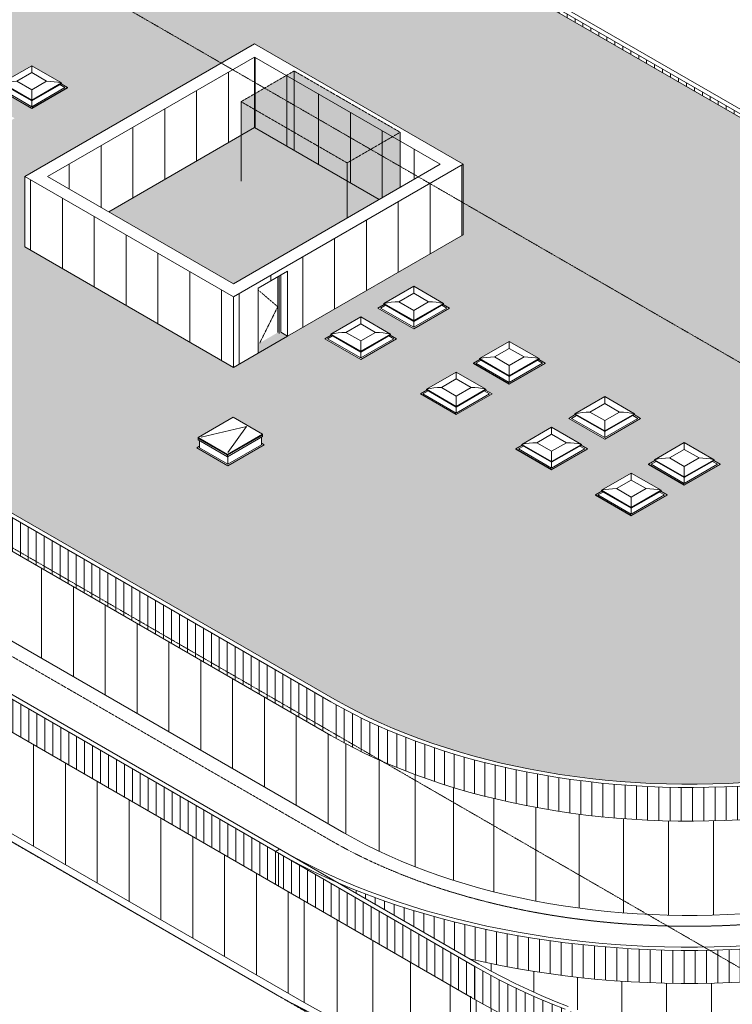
# Model space of a CAD drawing. Header units: millimetres. Extents: x 2807 to 348062, y -35711 to 43067.
# Tile 188 of 191: x 299146 to 318142, y -20351 to 5896. Entities that reach past the tile are written whole.
import ezdxf

# ---------------------------------------------------------------- set-up
doc = ezdxf.new("R2010")
doc.units = ezdxf.units.MM
for name, pattern in [('Dash', [6.35, 3.175, -3.175]), ('THO_hhidden', [2.5, 1.5, -1]), ('THO_hidden', [6, 3, -3])]:
    doc.linetypes.add(name, pattern=pattern)
for name, color, linetype, lineweight, true_color in [('A-AREA', 1, 'Continuous', 13, 0xff0000), ('A-DETL', 7, 'Continuous', 13, 0x00a600), ('G-ANNO-SYMB', 7, 'THO_hidden', 13, 0xff8040)]:
    doc.layers.add(name, color=color, linetype=linetype, lineweight=lineweight, true_color=true_color)
for name, color, linetype, lineweight in [('A-DOOR', 7, 'Continuous', 13), ('A-GENM', 7, 'Continuous', 13), ('A-GLAZ', 7, 'Continuous', 13), ('A-ROOF', 7, 'Continuous', 13), ('A-ROOF-PATT', 7, 'Continuous', 13), ('A-WALL-PATT', 7, 'Continuous', 25), ('I-WALL', 7, 'Continuous', 18), ('S-COLS', 7, 'Continuous', 13)]:
    doc.layers.add(name, color=color, linetype=linetype, lineweight=lineweight)
pattern_1 = [(90, (299436.2, -577.5), (-848.53, 489.9), [])]
pattern_2 = [(90, (304994.1, -3610.8), (-848.53, -489.9), [])]
pattern_3 = [(90, (305967.9, -16824.66), (-212.132, 122.474), [])]

# ---------------------------------------------------------------- blocks, each defined once
blk = doc.blocks.new('FP_709-02 isometrie dak _plotview_')
at = {"layer": 'A-WALL-PATT', "color": 8, "lineweight": 13, "true_color": 0x808080}
for p, q in [((68100, -20313), (68100, -17572)), ((47565, -20303), (47565, -17599)), ((48448, -20772), (48448, -18108)), ((67216, -20781), (67216, -17987)), ((66268, -21206), (66268, -18367)), ((49395, -21198), (49395, -18655)), ((65263, -21584), (65263, -18711)), ((64207, -21873), (64207, -19011)), ((50399, -21577), (50399, -19235)), ((52553, -19468), (52553, -19264)), ((63107, -21893), (63107, -19267)), ((53687, -20027), (53687, -19473)), ((54850, -20499), (54850, -19630)), ((60809, -21791), (60809, -19632)), ((61972, -21868), (61972, -19475)), ((51454, -21907), (51454, -19844)), ((56034, -20892), (56034, -19736)), ((57229, -21214), (57229, -19790)), ((58429, -21468), (58429, -19790)), ((59625, -21659), (59625, -19737)), ((52553, -22185), (52553, -20467)), ((53687, -22410), (53687, -21018)), ((54850, -22581), (54850, -21484)), ((56034, -22695), (56034, -21872)), ((57229, -22753), (57229, -22190)), ((58429, -22754), (58429, -22440)), ((59625, -22697), (59625, -22629))]:
    blk.add_line(p, q, dxfattribs=at)
blk = doc.blocks.new('FP_712-02 isometrie dak _plotview_')
at = {"layer": 'A-WALL-PATT', "color": 8, "lineweight": 13, "true_color": 0x808080}
for p, q in [((67056, -15780), (67056, -13377)), ((48674, -15807), (48674, -13403)), ((49564, -16271), (49564, -13837)), ((66170, -16246), (66170, -13814)), ((50525, -16686), (50525, -14230)), ((65213, -16664), (65213, -14208)), ((51548, -17048), (51548, -14573)), ((64193, -17029), (64193, -14555)), ((52624, -17354), (52624, -14865)), ((63120, -17339), (63120, -14851)), ((53745, -17602), (53745, -15103)), ((62001, -17590), (62001, -15092)), ((54900, -17789), (54900, -15282)), ((56080, -17914), (56080, -15403)), ((57275, -17976), (57275, -15462)), ((58475, -17974), (58475, -15461)), ((59669, -17909), (59669, -15398)), ((60848, -17780), (60848, -15274))]:
    blk.add_line(p, q, dxfattribs=at)
blk = doc.blocks.new('FP_715-02 isometrie dak _plotview_')
at = {"layer": 'A-WALL-PATT', "color": 252, "lineweight": 13, "true_color": 0x9c978e}
for p, q in [((73438, -10818), (73438, -9937)), ((73434, -10992), (73434, -10110)), ((73409, -11338), (73409, -10456)), ((73424, -11165), (73424, -10283)), ((73388, -11511), (73388, -10629)), ((73329, -11855), (73329, -10973)), ((73361, -11683), (73361, -10801)), ((73290, -12027), (73290, -11145)), ((73196, -12369), (73196, -11487)), ((73246, -12198), (73246, -11317)), ((73141, -12539), (73141, -11658)), ((73013, -12878), (73013, -11996)), ((73080, -12709), (73080, -11827)), ((72863, -13213), (72863, -12332)), ((72941, -13046), (72941, -12164)), ((72780, -13380), (72780, -12498)), ((72596, -13710), (72596, -12828)), ((72691, -13545), (72691, -12663)), ((72496, -13873), (72496, -12991)), ((72280, -14196), (72280, -13314)), ((72391, -14035), (72391, -13153)), ((72043, -14514), (72043, -13632)), ((72164, -14356), (72164, -13474)), ((71916, -14671), (71916, -13790)), ((71647, -14981), (71647, -14099)), ((71784, -14827), (71784, -13945)), ((71358, -15285), (71358, -14403)), ((71505, -15134), (71505, -14252)), ((71206, -15434), (71206, -14552)), ((70886, -15727), (70886, -14845)), ((71048, -15581), (71048, -14700)), ((70548, -16013), (70548, -15132)), ((70720, -15871), (70720, -14989)), ((70191, -16292), (70191, -15410)), ((70372, -16154), (70372, -15272)), ((69815, -16562), (69815, -15680)), ((70005, -16428), (70005, -15546)), ((69422, -16824), (69422, -15942)), ((69621, -16694), (69621, -15812)), ((69012, -17076), (69012, -16195)), ((69219, -16951), (69219, -16069)), ((46880, -17205), (46880, -16323)), ((68585, -17320), (68585, -16438)), ((68800, -17199), (68800, -16317)), ((67915, -17667), (67915, -16785)), ((68142, -17554), (68142, -16672)), ((68365, -17438), (68365, -16556)), ((67449, -17885), (67449, -17004)), ((67684, -17777), (67684, -16896)), ((48470, -17117), (48470, -17114)), ((48712, -17256), (48712, -17216)), ((48957, -17398), (48957, -17316)), ((66725, -18194), (66725, -17312)), ((66970, -18094), (66970, -17212)), ((67211, -17991), (67211, -17109)), ((49205, -17541), (49205, -17413)), ((49457, -17686), (49457, -17508)), ((66225, -18386), (66225, -17504)), ((66477, -18291), (66477, -17409)), ((49712, -17833), (49712, -17600)), ((49969, -17982), (49969, -17688)), ((50230, -18133), (50230, -17774)), ((65453, -18652), (65453, -17770)), ((65713, -18566), (65713, -17684)), ((65971, -18477), (65971, -17596)), ((50493, -18285), (50493, -17857)), ((50759, -18438), (50759, -17937)), ((51028, -18593), (51028, -18014)), ((51299, -18750), (51299, -18088)), ((64384, -18967), (64384, -18085)), ((64655, -18893), (64655, -18011)), ((64924, -18816), (64924, -17934)), ((65190, -18735), (65190, -17854)), ((51573, -18908), (51573, -18159)), ((51849, -19067), (51849, -18227)), ((52127, -19174), (52127, -18292)), ((52407, -19236), (52407, -18354)), ((63276, -19233), (63276, -18352)), ((63556, -19171), (63556, -18290)), ((63835, -19106), (63835, -18224)), ((64110, -19038), (64110, -18156)), ((52690, -19295), (52690, -18413)), ((52974, -19350), (52974, -18468)), ((53260, -19403), (53260, -18521)), ((53547, -19452), (53547, -18570)), ((53837, -19498), (53837, -18616)), ((61847, -19496), (61847, -18614)), ((62136, -19450), (62136, -18568)), ((62424, -19400), (62424, -18519)), ((62710, -19348), (62710, -18466)), ((62994, -19292), (62994, -18410)), ((54127, -19541), (54127, -18659)), ((54420, -19580), (54420, -18698)), ((54713, -19617), (54713, -18735)), ((55007, -19650), (55007, -18768)), ((55303, -19679), (55303, -18797)), ((55600, -19706), (55600, -18824)), ((55897, -19729), (55897, -18847)), ((56195, -19749), (56195, -18867)), ((56494, -19765), (56494, -18884)), ((56793, -19779), (56793, -18897)), ((58892, -19778), (58892, -18896)), ((59191, -19765), (59191, -18883)), ((59489, -19748), (59489, -18866)), ((59787, -19728), (59787, -18846)), ((60085, -19705), (60085, -18823)), ((60381, -19678), (60381, -18796)), ((60677, -19648), (60677, -18766)), ((60971, -19615), (60971, -18733)), ((61264, -19579), (61264, -18697)), ((61557, -19539), (61557, -18657)), ((57092, -19789), (57092, -18907)), ((57392, -19795), (57392, -18913)), ((57692, -19798), (57692, -18917)), ((57992, -19798), (57992, -18916)), ((58292, -19795), (58292, -18913)), ((58592, -19788), (58592, -18906))]:
    blk.add_line(p, q, dxfattribs=at)
at = {"layer": 'I-WALL'}
blk.add_line((73436, -10791), (73436, -9909), dxfattribs=at)
blk = doc.blocks.new('FP_719-02 isometrie dak _plotview_')
at = {"layer": 'A-WALL-PATT', "color": 252, "lineweight": 13, "true_color": 0x9c978e}
for p, q in [((71365, -7932), (71365, -7034)), ((71372, -7759), (71372, -6861)), ((71351, -8105), (71351, -7207)), ((71304, -8450), (71304, -7552)), ((71331, -8278), (71331, -7380)), ((71270, -8623), (71270, -7724)), ((71183, -8965), (71183, -8067)), ((71230, -8794), (71230, -7896)), ((71129, -9136), (71129, -8238)), ((71003, -9474), (71003, -8576)), ((71069, -9305), (71069, -8407)), ((70850, -9810), (70850, -8911)), ((70930, -9642), (70930, -8744)), ((70765, -9976), (70765, -9077)), ((70574, -10304), (70574, -9406)), ((70673, -10140), (70673, -9242)), ((70469, -10466), (70469, -9568)), ((70241, -10787), (70241, -9889)), ((70358, -10627), (70358, -9729)), ((69989, -11101), (69989, -10203)), ((70118, -10945), (70118, -10047)), ((69854, -11256), (69854, -10358)), ((69566, -11560), (69566, -10662)), ((69713, -11409), (69713, -10510)), ((69255, -11856), (69255, -10958)), ((69413, -11709), (69413, -10811)), ((68921, -12144), (68921, -11246)), ((69091, -12001), (69091, -11103)), ((68566, -12423), (68566, -11525)), ((68746, -12285), (68746, -11387)), ((68189, -12693), (68189, -11795)), ((68380, -12559), (68380, -11661)), ((67793, -12953), (67793, -12055)), ((67994, -12824), (67994, -11926)), ((67376, -13202), (67376, -12304)), ((67587, -13079), (67587, -12181)), ((48419, -13266), (48419, -12368)), ((48637, -13386), (48637, -12488)), ((66941, -13441), (66941, -12543)), ((67161, -13323), (67161, -12425)), ((48859, -13502), (48859, -12604)), ((49085, -13616), (49085, -12718)), ((49316, -13726), (49316, -12828)), ((66488, -13668), (66488, -12770)), ((66717, -13556), (66717, -12658)), ((49551, -13834), (49551, -12936)), ((49791, -13939), (49791, -13040)), ((65777, -13987), (65777, -13089)), ((66019, -13884), (66019, -12985)), ((66256, -13777), (66256, -12879)), ((50034, -14040), (50034, -13142)), ((50281, -14138), (50281, -13240)), ((50531, -14234), (50531, -13335)), ((65031, -14277), (65031, -13379)), ((65284, -14184), (65284, -13286)), ((65532, -14087), (65532, -13189)), ((50786, -14326), (50786, -13427)), ((51043, -14414), (51043, -13516)), ((51304, -14500), (51304, -13601)), ((64253, -14539), (64253, -13640)), ((64516, -14455), (64516, -13557)), ((64775, -14368), (64775, -13470)), ((51569, -14582), (51569, -13683)), ((51836, -14660), (51836, -13762)), ((52107, -14735), (52107, -13837)), ((52380, -14807), (52380, -13909)), ((63447, -14770), (63447, -13871)), ((63719, -14696), (63719, -13798)), ((63988, -14619), (63988, -13721)), ((52656, -14875), (52656, -13977)), ((52934, -14940), (52934, -14042)), ((53215, -15001), (53215, -14103)), ((53498, -15058), (53498, -14160)), ((62334, -15028), (62334, -14130)), ((62616, -14969), (62616, -14071)), ((62896, -14906), (62896, -14008)), ((63173, -14840), (63173, -13941)), ((53783, -15112), (53783, -14214)), ((54070, -15162), (54070, -14264)), ((54359, -15208), (54359, -14310)), ((54650, -15251), (54650, -14353)), ((54942, -15290), (54942, -14392)), ((55236, -15325), (55236, -14427)), ((60601, -15307), (60601, -14409)), ((60894, -15270), (60894, -14372)), ((61186, -15229), (61186, -14331)), ((61476, -15184), (61476, -14286)), ((61764, -15136), (61764, -14238)), ((62050, -15084), (62050, -14186)), ((55531, -15357), (55531, -14459)), ((55828, -15385), (55828, -14486)), ((56125, -15408), (56125, -14510)), ((56423, -15428), (56423, -14530)), ((56721, -15445), (56721, -14547)), ((57021, -15457), (57021, -14559)), ((57320, -15466), (57320, -14568)), ((57620, -15470), (57620, -14572)), ((57920, -15471), (57920, -14573)), ((58220, -15468), (58220, -14570)), ((58520, -15462), (58520, -14563)), ((58820, -15451), (58820, -14553)), ((59119, -15437), (59119, -14538)), ((59417, -15418), (59417, -14520)), ((59715, -15396), (59715, -14498)), ((60011, -15370), (60011, -14472)), ((60307, -15341), (60307, -14443))]:
    blk.add_line(p, q, dxfattribs=at)
at = {"layer": 'I-WALL'}
blk.add_line((71371, -7659), (71371, -6760), dxfattribs=at)
blk = doc.blocks.new('NLRS_37_WIN_RB_lichtkoepel rechthoekig 1200x1200mm uf02ujgf_gen_bcb - lichtkoepel rechthoekig 1200x1200mm-2423057-02 isometrie dak _plotview_')
at = {"layer": 'A-GLAZ'}
for p, q in [((50487, -1211), (49694, -1669)), ((51281, -1669), (50487, -1211)), ((50487, -1395), (50091, -1624)), ((50487, -1395), (50091, -1624)), ((50883, -1624), (50487, -1395)), ((50883, -1624), (50487, -1395)), ((49533, -1792), (49703, -1694)), ((49533, -1796), (49533, -1792)), ((50487, -2343), (49533, -1792)), ((50487, -2347), (49533, -1796)), ((49601, -1792), (49737, -1714)), ((50487, -2304), (49601, -1792)), ((49694, -1689), (49694, -1669)), ((49694, -1669), (50487, -2127)), ((50487, -2147), (49694, -1689)), ((50091, -1624), (50487, -1852)), ((50091, -1624), (50487, -1852)), ((50487, -1852), (50883, -1624)), ((50487, -1852), (50883, -1624)), ((50487, -2127), (51281, -1669)), ((50487, -2147), (51281, -1689)), ((50487, -2304), (51373, -1792)), ((51442, -1792), (50487, -2343)), ((50487, -2347), (51442, -1796)), ((51237, -1714), (51373, -1792)), ((51272, -1694), (51442, -1792)), ((51281, -1689), (51281, -1669)), ((51442, -1792), (51442, -1796)), ((50487, -2127), (50487, -2147)), ((50487, -2147), (50487, -2304)), ((50487, -2343), (50487, -2347))]:
    blk.add_line(p, q, dxfattribs=at)
for points in [[(50487, -1211, 0), (50487, -1247, 0), (50487, -1290, 0), (50487, -1339, 0), (50487, -1395, 0)], [(49694, -1669, 0), (49790, -1650, 0), (49889, -1635, 0), (49989, -1627, 0), (50091, -1624, 0)], [(51281, -1669, 0), (51184, -1650, 0), (51086, -1635, 0), (50985, -1627, 0), (50883, -1624, 0)], [(50487, -1852, 0), (50487, -1914, 0), (50487, -1981, 0), (50487, -2052, 0), (50487, -2127, 0)]]:
    blk.add_polyline3d(points, dxfattribs=at)
blk = doc.blocks.new('NLRS_37_WIN_RB_lichtkoepel rechthoekig 1200x1200mm uf02ujgf_gen_bcb - lichtkoepel rechthoekig 1200x1200mm-2423058-02 isometrie dak _plotview_')
at = {"layer": 'A-GLAZ'}
for p, q in [((40305, 4668), (39511, 4210)), ((40305, 4484), (39909, 4255)), ((40305, 4484), (39909, 4255)), ((41098, 4210), (40305, 4668)), ((40701, 4255), (40305, 4484)), ((40701, 4255), (40305, 4484)), ((39511, 4210), (40305, 3751)), ((39511, 4190), (39511, 4210)), ((39909, 4255), (40305, 4027)), ((39909, 4255), (40305, 4027)), ((40305, 4027), (40701, 4255)), ((40305, 4027), (40701, 4255)), ((40305, 3751), (41098, 4210)), ((41098, 4210), (41098, 4190)), ((39350, 4087), (39520, 4185)), ((39350, 4083), (39350, 4087)), ((40305, 3536), (39350, 4087)), ((40305, 3531), (39350, 4083)), ((39419, 4087), (39555, 4165)), ((40305, 3575), (39419, 4087)), ((40305, 3732), (39511, 4190)), ((40305, 3732), (41098, 4190)), ((40305, 3575), (41191, 4087)), ((41259, 4087), (40305, 3536)), ((40305, 3531), (41259, 4083)), ((41191, 4087), (41055, 4165)), ((41089, 4185), (41259, 4087)), ((41259, 4083), (41259, 4087)), ((40305, 3751), (40305, 3732)), ((40305, 3732), (40305, 3575)), ((40305, 3536), (40305, 3531))]:
    blk.add_line(p, q, dxfattribs=at)
for points in [[(40305, 4484, 0), (40305, 4539, 0), (40305, 4589, 0), (40305, 4632, 0), (40305, 4668, 0)], [(39511, 4210, 0), (39608, 4229, 0), (39706, 4243, 0), (39807, 4252, 0), (39909, 4255, 0)], [(40701, 4255, 0), (40803, 4252, 0), (40903, 4243, 0), (41002, 4229, 0), (41098, 4210, 0)], [(40305, 4027, 0), (40305, 3965, 0), (40305, 3898, 0), (40305, 3827, 0), (40305, 3751, 0)]]:
    blk.add_polyline3d(points, dxfattribs=at)
blk = doc.blocks.new('NLRS_28_SCO_UN_houten kolom rond_gen_bcb - rond 150-V730-02 isometrie dak _plotview_')
at = {"layer": 'S-COLS'}
for p, q in [((51998, -20138), (51998, -23151)), ((52148, -23151), (52148, -20244)), ((52148, -23148), (52144, -23165))]:
    blk.add_line(p, q, dxfattribs=at)
for points in [[(52048, -20178, 0), (52023, -20170, 0), (52005, -20156, 0), (52003, -20153, 0)], [(52144, -23165, 0), (52129, -23180, 0), (52105, -23190, 0), (52077, -23194, 0), (52048, -23191, 0), (52023, -23183, 0), (52005, -23169, 0), (51998, -23153, 0), (51998, -23151, 0)]]:
    blk.add_polyline3d(points, dxfattribs=at)
blk = doc.blocks.new('FP_733-02 isometrie dak _plotview_')
at = {"layer": 'A-WALL-PATT', "color": 252, "lineweight": 13, "true_color": 0x9c978e}
for p, q in [((78746, -13946), (78746, -13064)), ((78740, -14119), (78740, -13238)), ((78711, -14465), (78711, -13584)), ((78728, -14293), (78728, -13411)), ((78688, -14638), (78688, -13756)), ((78624, -14983), (78624, -14101)), ((78659, -14811), (78659, -13929)), ((78584, -15154), (78584, -14273)), ((78486, -15496), (78486, -14614)), ((78538, -15325), (78538, -14444)), ((78365, -15835), (78365, -14954)), ((78428, -15666), (78428, -14784)), ((78297, -16004), (78297, -15122)), ((78142, -16339), (78142, -15457)), ((78222, -16172), (78222, -15290)), ((78057, -16505), (78057, -15623)), ((77869, -16834), (77869, -15952)), ((77966, -16670), (77966, -15788)), ((77767, -16997), (77767, -16115)), ((77547, -17319), (77547, -16437)), ((77660, -17159), (77660, -16277)), ((77306, -17636), (77306, -16755)), ((77429, -17479), (77429, -16597)), ((77177, -17793), (77177, -16911)), ((76905, -18102), (76905, -17220)), ((77044, -17948), (77044, -17066)), ((76612, -18404), (76612, -17522)), ((76761, -18254), (76761, -17372)), ((76299, -18700), (76299, -17818)), ((76458, -18553), (76458, -17671)), ((75967, -18988), (75967, -18106)), ((76135, -18845), (76135, -17963)), ((75793, -19129), (75793, -18248)), ((75433, -19406), (75433, -18525)), ((75615, -19269), (75615, -18387)), ((75054, -19675), (75054, -18793)), ((75246, -19542), (75246, -18660)), ((74658, -19935), (74658, -19053)), ((74858, -19806), (74858, -18924)), ((52112, -20225), (52112, -19344)), ((74244, -20186), (74244, -19304)), ((74453, -20062), (74453, -19180)), ((52326, -20347), (52326, -19465)), ((52544, -20466), (52544, -19584)), ((73594, -20545), (73594, -19663)), ((73814, -20428), (73814, -19546)), ((74031, -20308), (74031, -19427)), ((52766, -20582), (52766, -19700)), ((52992, -20696), (52992, -19814)), ((53222, -20808), (53222, -19926)), ((73140, -20772), (73140, -19890)), ((73369, -20660), (73369, -19778)), ((53455, -20916), (53455, -20035)), ((53692, -21023), (53692, -20141)), ((72672, -20989), (72672, -20107)), ((72908, -20882), (72908, -20000)), ((53933, -21126), (53933, -20244)), ((54177, -21227), (54177, -20345)), ((54424, -21325), (54424, -20444)), ((71944, -21294), (71944, -20413)), ((72190, -21195), (72190, -20314)), ((72433, -21094), (72433, -20212)), ((54674, -21421), (54674, -20539)), ((54928, -21513), (54928, -20632)), ((55184, -21603), (55184, -20721)), ((71186, -21575), (71186, -20693)), ((71442, -21484), (71442, -20602)), ((71695, -21391), (71695, -20509)), ((55444, -21690), (55444, -20808)), ((55706, -21774), (55706, -20892)), ((55971, -21855), (55971, -20974)), ((70402, -21830), (70402, -20948)), ((70666, -21748), (70666, -20866)), ((70928, -21663), (70928, -20781)), ((56239, -21934), (56239, -21052)), ((56509, -22009), (56509, -21127)), ((56782, -22081), (56782, -21199)), ((69319, -22128), (69319, -21246)), ((69594, -22058), (69594, -21176)), ((69866, -21985), (69866, -21103)), ((70135, -21909), (70135, -21027)), ((57057, -22150), (57057, -21268)), ((57335, -22216), (57335, -21334)), ((57614, -22279), (57614, -21397)), ((57896, -22339), (57896, -21457)), ((58179, -22396), (58179, -21514)), ((68200, -22378), (68200, -21496)), ((68483, -22320), (68483, -21438)), ((68764, -22259), (68764, -21377)), ((69043, -22195), (69043, -21313)), ((58465, -22449), (58465, -21567)), ((58752, -22499), (58752, -21618)), ((59040, -22547), (59040, -21665)), ((59331, -22591), (59331, -21709)), ((59622, -22631), (59622, -21749)), ((66467, -22657), (66467, -21775)), ((66760, -22619), (66760, -21737)), ((67051, -22577), (67051, -21695)), ((67340, -22532), (67340, -21650)), ((67629, -22484), (67629, -21602)), ((67915, -22432), (67915, -21551)), ((59915, -22669), (59915, -21787)), ((60209, -22703), (60209, -21821)), ((60505, -22734), (60505, -21852)), ((60801, -22762), (60801, -21880)), ((61098, -22786), (61098, -21904)), ((61396, -22807), (61396, -21925)), ((61694, -22825), (61694, -21943)), ((61993, -22839), (61993, -21957)), ((62292, -22850), (62292, -21969)), ((62592, -22858), (62592, -21976)), ((62892, -22863), (62892, -21981)), ((63192, -22864), (63192, -21982)), ((63492, -22862), (63492, -21980)), ((63792, -22856), (63792, -21974)), ((64092, -22847), (64092, -21965)), ((64391, -22835), (64391, -21953)), ((64690, -22820), (64690, -21938)), ((64988, -22801), (64988, -21919)), ((65286, -22779), (65286, -21897)), ((65583, -22753), (65583, -21871)), ((65878, -22724), (65878, -21843)), ((66173, -22692), (66173, -21811))]:
    blk.add_line(p, q, dxfattribs=at)
at = {"layer": 'I-WALL'}
blk.add_line((78744, -13856), (78744, -12974), dxfattribs=at)
blk = doc.blocks.new('NLRS_01_GM_WPB_dummy placeholder_gen_tho - placeholder kubus 2000x4000x3000-2431805-02 isometrie dak _plotview_')
at = {"layer": 'A-GENM', "linetype": 'THO_hhidden', "true_color": 0xdcf8f8, "transparency": 33554636}
for points in [[(48712, 2078), (50127, 2895), (47298, 4528), (45884, 3711), (48396, 2261)], [(48147, 282), (48712, 608), (48712, 2078), (45884, 3711), (45884, 1588), (48101, 308)], [(48712, 608), (50127, 1425), (50127, 2895), (48712, 2078), (48712, 871)]]:
    blk.add_hatch(color=7, dxfattribs=at).paths.add_polyline_path(points)
at = {"layer": 'A-GENM', "linetype": 'THO_hhidden'}
for p, q in [((47298, 4528), (45884, 3711)), ((50127, 2895), (47298, 4528)), ((45884, 3711), (48712, 2078)), ((45884, 1588), (45884, 3711)), ((48712, 2078), (50127, 2895)), ((50127, 1425), (50127, 2895)), ((48712, 608), (48712, 2078))]:
    blk.add_line(p, q, dxfattribs=at)
at = {"layer": 'A-GENM', "color": 9, "linetype": 'THO_hhidden', "true_color": 0xb0c6c6}
blk.add_line((47298, 4528), (47298, 2405), dxfattribs=at)
blk = doc.blocks.new('NLRS_37_GM_UN_symbool bewegingskarakteristiek-WPB_gen_BCB - symbool bewegingskarakteristiek-2443060-02 isometrie dak _plotview_')
at = {"layer": 'A-GENM'}
for p in [(44824, -5233), (45532, -5641)]:
    blk.add_line(p, (46027, -4947), dxfattribs=at)
blk = doc.blocks.new('NLRS_31_DO_WB_dummy buiten deurkozijn_gen_bcb - dummy buiten deurkozijn_sp-2443239-02 isometrie dak _plotview_')
at = {"layer": 'A-DOOR'}
for p, q in [((46863, -2444), (46863, -958)), ((46867, -2447), (46867, -955)), ((46867, -955), (46867, -2447)), ((46900, -2466), (46900, -936)), ((46942, -2442), (46942, -911))]:
    blk.add_line(p, q, dxfattribs=at)
at = {"layer": 'A-DOOR', "linetype": 'Dash'}
for p, q in [((46863, -1756), (46336, -1306)), ((46381, -2723), (46863, -1756))]:
    blk.add_line(p, q, dxfattribs=at)

msp = doc.modelspace()

# ---------------------------------------------------------------- hatches: boundary and pattern name
at = {"layer": 'A-ROOF-PATT', "true_color": 0xf0f0f0}
h = msp.add_hatch(color=7, dxfattribs=at)
h.paths.add_polyline_path([(317110, -14484), (317210, -14484), (317622, -14477), (318034, -14462), (318444, -14441), (318909, -14406), (319359, -14364), (319665, -14331), (320068, -14280), (320467, -14222), (320864, -14157), (321351, -14066), (321645, -14006), (322057, -13913), (322507, -13801), (322816, -13718), (323199, -13607), (323578, -13488), (323948, -13363), (324310, -13231), (324577, -13129), (324921, -12988), (325256, -12841), (325607, -12676), (325899, -12531), (326207, -12368), (326505, -12199), (326794, -12026), (327073, -11847), (327342, -11664), (327601, -11476), (327849, -11284), (328087, -11088), (328313, -10888), (328529, -10683), (328734, -10476), (328928, -10264), (329097, -10066), (329276, -9837), (329405, -9662), (329554, -9440), (329702, -9196), (329816, -8989), (329928, -8760), (330037, -8508), (330117, -8297), (330193, -8063), (330259, -7813), (330307, -7592), (330345, -7355), (330370, -7117), (330383, -6879), (330383, -6739), (330370, -6502), (330345, -6264), (330307, -6027), (330256, -5791), (330193, -5556), (330117, -5322), (330029, -5090), (329928, -4859), (329816, -4630), (329691, -4404), (329554, -4179), (329405, -3957), (329244, -3738), (329072, -3522), (328877, -3297), (328693, -3099), (328487, -2893), (328270, -2691), (328043, -2493), (327805, -2299), (327556, -2109), (327275, -1908), (327030, -1743), (326752, -1567), (326465, -1396), (302707, 12321), (302411, 12487), (302106, 12647), (301793, 12802), (301472, 12951), (301143, 13094), (300807, 13232), (300426, 13377), (300113, 13488), (299756, 13607), (299393, 13720), (299024, 13826), (298650, 13925), (298247, 14023), (297827, 14116), (297395, 14202), (297105, 14255), (296708, 14320), (296309, 14378), (295906, 14429), (295501, 14473), (295094, 14510), (294626, 14542), (294275, 14561), (293863, 14575), (293452, 14583), (293039, 14583), (292628, 14575), (292216, 14561), (291806, 14539), (291397, 14510), (290990, 14473), (290498, 14418), (290129, 14371), (289782, 14320), (289386, 14255), (288993, 14183), (288605, 14104), (288221, 14018), (287836, 13924), (287439, 13818), (287051, 13705), (286672, 13586), (286302, 13461), (285940, 13330), (285633, 13211), (285348, 13094), (285019, 12951), (284698, 12802), (284385, 12647), (284080, 12487), (283784, 12321), (283498, 12150), (283220, 11974), (282934, 11781), (282693, 11608), (282445, 11419), (282207, 11224), (281979, 11026), (281762, 10824), (281538, 10598), (281361, 10408), (281178, 10195), (281006, 9979), (280845, 9760), (280696, 9538), (280559, 9314), (280434, 9087), (280321, 8858), (280221, 8627), (280133, 8395), (280057, 8161), (279994, 7926), (279943, 7690), (279905, 7453), (279880, 7215), (279867, 6978), (279867, 6838), (279880, 6600), (279905, 6362), (279953, 6082), (279994, 5889), (280057, 5654), (280145, 5387), (280236, 5153), (280321, 4957), (280454, 4692), (280575, 4476), (280726, 4233), (280845, 4056), (281006, 3836), (281178, 3620), (281361, 3407), (281585, 3169), (281801, 2956), (281979, 2789), (282207, 2591), (282485, 2367), (282693, 2207), (282952, 2022), (283220, 1841), (283498, 1665), (283921, 1415), (307653, -12284), (307839, -12388), (308223, -12588), (308535, -12740), (308854, -12886), (309180, -13026), (309514, -13161), (309855, -13289), (310202, -13412), (310555, -13528), (310914, -13638), (311279, -13742), (311649, -13839), (312024, -13930), (312404, -14014), (312788, -14091), (313176, -14162), (313567, -14226), (313963, -14283), (314412, -14339), (314862, -14385), (315180, -14413), (315565, -14441), (315975, -14462), (316386, -14477), (316798, -14484), (317107, -14484)])
h.paths.add_polyline_path([(315449, -7328), (314494, -6777), (314495, -6772), (314664, -6675), (314655, -6669), (314655, -6650), (315449, -6192), (316242, -6650), (316242, -6669), (316233, -6675), (316403, -6773), (316402, -6778), (315450, -7327)])
h.paths.add_polyline_path([(316863, -6511), (315908, -5960), (315910, -5955), (316078, -5858), (316069, -5853), (316069, -5833), (316863, -5375), (317656, -5833), (317656, -5853), (317647, -5858), (317817, -5959), (317816, -5961), (316864, -6511)])
h.paths.add_polyline_path([(313327, -6103), (312373, -5550), (312374, -5547), (312543, -5450), (312534, -5445), (312534, -5425), (313327, -4967), (314121, -5425), (314121, -5445), (314112, -5450), (314282, -5548), (314281, -5553), (313329, -6102)])
h.paths.add_polyline_path([(304695, -5997), (303867, -5517), (303938, -5476), (303938, -5321), (303902, -5301), (303902, -5239), (304837, -4701), (305619, -5153), (305619, -5214), (305593, -5229), (305593, -5395), (305663, -5438), (304699, -5995)])
h.paths.add_polyline_path([(314742, -5287), (313787, -4736), (313788, -4731), (313957, -4633), (313948, -4628), (313948, -4609), (314742, -4151), (315535, -4609), (315535, -4628), (315526, -4633), (315696, -4731), (315695, -4736), (314743, -5286)])
h.paths.add_polyline_path([(310782, -4633), (309827, -4082), (309829, -4077), (309997, -3980), (309988, -3975), (309988, -3955), (310782, -3497), (311575, -3955), (311575, -3975), (311566, -3980), (311736, -4078), (311735, -4083), (310783, -4633)])
h.paths.add_polyline_path([(312196, -3817), (311241, -3266), (311243, -3261), (311411, -3164), (311403, -3159), (311403, -3139), (312196, -2681), (312989, -3139), (312989, -3159), (312981, -3164), (313151, -3262), (313149, -3267), (312197, -3816)])
h.paths.add_polyline_path([(304842, -3372), (299284, -163), (299284, 1715), (305408, 5250), (310966, 2041), (310966, 163), (304969, -3299)])
h.paths.add_polyline_path([(308236, -3164), (307282, -2613), (307283, -2608), (307452, -2510), (307443, -2505), (307443, -2486), (308236, -2028), (309030, -2486), (309030, -2505), (309021, -2510), (309191, -2609), (309189, -2613), (308238, -3163)])
h.paths.add_polyline_path([(309650, -2347), (308696, -1796), (308697, -1791), (308866, -1694), (308857, -1689), (308857, -1669), (309650, -1211), (310444, -1669), (310444, -1689), (310435, -1694), (310605, -1792), (310604, -1797), (309652, -2346)])
h.paths.add_polyline_path([(298054, 2715), (297099, 3266), (297101, 3271), (297269, 3368), (297260, 3373), (297260, 3393), (298054, 3851), (298847, 3393), (298847, 3373), (298838, 3368), (299008, 3270), (299007, 3265), (298055, 2716)])
h.paths.add_polyline_path([(299468, 3531), (298513, 4083), (298515, 4088), (298683, 4185), (298675, 4190), (298675, 4210), (299468, 4668), (300261, 4210), (300261, 4190), (300253, 4185), (300423, 4087), (300421, 4082), (299469, 3532)])
h.paths.add_polyline_path([(295508, 4185), (294554, 4736), (294555, 4741), (294724, 4838), (294715, 4843), (294715, 4863), (295508, 5321), (296302, 4863), (296302, 4843), (296293, 4838), (296463, 4740), (296461, 4735), (295510, 4186)])
h.paths.add_polyline_path([(296922, 5001), (295968, 5552), (295969, 5557), (296138, 5655), (296129, 5660), (296129, 5679), (296922, 6137), (297716, 5679), (297716, 5660), (297707, 5655), (297877, 5556), (297876, 5552), (296924, 5002)])
h.paths.add_polyline_path([(293387, 5409), (292432, 5963), (292434, 5965), (292602, 6063), (292594, 6068), (292594, 6087), (293387, 6546), (294180, 6087), (294180, 6068), (294172, 6063), (294342, 5965), (294340, 5960), (293388, 5410)])
h.paths.add_polyline_path([(294801, 6226), (293847, 6777), (293848, 6782), (294017, 6879), (294008, 6884), (294008, 6904), (294801, 7362), (295595, 6904), (295595, 6884), (295586, 6879), (295756, 6781), (295754, 6776), (294803, 6227)])
h = msp.add_hatch(color=7, dxfattribs=at)
h.paths.add_polyline_path([(305500, -2992), (306285, -2539), (306106, -2436), (306106, -2442), (306063, -2466), (306063, -2466), (306026, -2444), (305500, -2748), (305500, -2950)])
h.paths.add_polyline_path([(304842, -1143), (308731, 1102), (305408, 3021), (301519, 776), (304519, -957)])
at = {"layer": 'A-WALL-PATT', "lineweight": 13, "true_color": 0x808080}
h = msp.add_hatch(dxfattribs=at)
h.set_pattern_fill('FP_40', color=8, style=0, pattern_type=2)
h.set_pattern_definition([(90, (302706.56, 11994.48), (-212.132, 122.474), [])])
h.paths.add_polyline_path([(326465, -1396), (326465, -1298), (325914, -980), (325914, -1078), (326296, -1298)])
h.paths.add_polyline_path([(325914, -1078), (325914, -980), (302707, 12419), (302707, 12321), (325914, -1078)])
h = msp.add_hatch(dxfattribs=at)
h.set_pattern_fill('FP_36', color=8, style=0, pattern_type=2)
h.set_pattern_definition([(90, (305559.8, 2782.4), (-848.53, -489.9), [])])
h.paths.add_polyline_path([(301519, 776), (305408, 3021), (305408, 4899), (299892, 1715), (301371, 861)])
h = msp.add_hatch(dxfattribs=at)
h.set_pattern_fill('FP_39', color=8, style=0, pattern_type=2)
h.set_pattern_definition([(90, (310509.5, -250.9), (-848.53, 489.9), [])])
h.paths.add_polyline_path([(308731, 1102), (310357, 2041), (305408, 4899), (305408, 3021), (308680, 1132)])
h = msp.add_hatch(dxfattribs=at)
h.set_pattern_fill('FP_38', color=8, style=0, pattern_type=2)
h.set_pattern_definition(pattern_2)
h.paths.add_polyline_path([(305146, -3196), (305500, -2992), (305500, -1261), (306285, -808), (306285, -2539), (310966, 163), (310966, 2041), (305146, -1318), (305146, -2950)])
h = msp.add_hatch(dxfattribs=at)
h.set_pattern_fill('FP_37', color=8, style=0, pattern_type=2)
h.set_pattern_definition(pattern_1)
h.paths.add_polyline_path([(299588, -339), (299588, 1539), (299284, 1715), (299284, -163)])
h = msp.add_hatch(dxfattribs=at)
h.set_pattern_fill('FP_41', color=8, style=0, pattern_type=2)
h.set_pattern_definition([(90, (307437.13, -12708.62), (-212.132, 122.474), [])])
h.paths.add_polyline_path([(307437, -13182), (307437, -12284), (283678, 1433), (283678, 535), (307162, -13024)])
h = msp.add_hatch(dxfattribs=at)
h.set_pattern_fill('FP_37', color=8, style=0, pattern_type=2)
h.set_pattern_definition(pattern_1)
h.paths.add_polyline_path([(304842, -3372), (304842, -1494), (299588, 1539), (299588, -339), (304712, -3297)])
h = msp.add_hatch(dxfattribs=at)
h.set_pattern_fill('FP_11', color=8, style=0, pattern_type=2)
h.set_pattern_definition([(90, (308214.95, -16023.6), (-848.528, 489.898), [])])
h.paths.add_polyline_path([(307791, -15779), (307791, -13378), (307733, -13348), (307437, -13182), (284032, 331), (284032, -2062), (306318, -14928)])
h = msp.add_hatch(dxfattribs=at)
h.set_pattern_fill('FP_38', color=8, style=0, pattern_type=2)
h.set_pattern_definition(pattern_2)
h.paths.add_polyline_path([(304842, -3372), (305146, -3196), (305146, -1318), (304842, -1494), (304842, -3297)])
h = msp.add_hatch(dxfattribs=at)
h.set_pattern_fill('FP_14', color=8, style=0, pattern_type=2)
h.set_pattern_definition(pattern_3)
h.paths.add_polyline_path([(305968, -17159), (305968, -16278), (282215, -2564), (282215, -3445), (304519, -16323)])
h = msp.add_hatch(dxfattribs=at)
h.set_pattern_fill('FP_1', color=8, style=0, pattern_type=2)
h.set_pattern_definition([(90, (307154.3, -19893.8), (-848.528, 489.898), [])])
h.paths.add_polyline_path([(306730, -20302), (306730, -17599), (282971, -3882), (282971, -6585), (306157, -19971)])
h = msp.add_hatch(dxfattribs=at)
h.set_pattern_fill('FP_14', color=8, style=0, pattern_type=2)
h.set_pattern_definition(pattern_3)
h.paths.add_polyline_path([(311277, -20224), (311277, -19343), (305968, -16278), (305968, -17159), (311167, -20161), (311169, -20154), (311211, -20178), (311211, -20187), (311265, -20217)])

# ---------------------------------------------------------------- linework, layer by layer
at = {"layer": 'A-AREA'}
msp.add_line((305968, -20082), (282215, -6369), dxfattribs=at)
msp.add_ellipse((316999, -13714), major_axis=(15600, 0), ratio=0.57735, start_param=3.926991, end_param=4.328774, dxfattribs=at)
at = {"layer": 'A-DETL', "color": 7, "linetype": 'THO_hhidden'}
for p, q in [((283678, -2266), (307437, -15983)), ((305968, -20082), (282215, -6369)), ((311169, -23085), (305973, -20086))]:
    msp.add_line(p, q, dxfattribs=at)
for centre, major_axis, end_param in [((317004, -10459), (13530, 0), 6.462814), ((316999, -13714), (15600, 0), 4.328774)]:
    msp.add_ellipse(centre, major_axis=major_axis, ratio=0.57735, start_param=3.926991, end_param=end_param, dxfattribs=at)
at = {"layer": 'A-GLAZ'}
for p, q in [((304835, -4700), (303902, -5239)), ((305619, -5153), (304835, -4700)), ((303902, -5239), (304686, -5692)), ((303902, -5264), (303902, -5239)), ((304686, -5692), (305619, -5153)), ((304686, -5716), (305619, -5177)), ((305619, -5177), (304686, -5716)), ((305619, -5214), (304686, -5753)), ((305593, -5229), (305593, -5436)), ((305619, -5153), (305619, -5177)), ((305619, -5177), (305619, -5214)), ((303938, -5476), (303867, -5517)), ((303902, -5264), (304686, -5716)), ((303902, -5301), (303902, -5264)), ((304686, -5716), (303902, -5264)), ((304686, -5753), (303902, -5301)), ((303938, -5517), (303938, -5321)), ((305593, -5436), (304695, -5954)), ((304695, -5995), (305663, -5436)), ((305663, -5438), (304695, -5997)), ((305663, -5436), (305593, -5395)), ((305663, -5436), (305663, -5438)), ((303867, -5517), (304695, -5995)), ((303867, -5520), (303867, -5517)), ((304695, -5997), (303867, -5520)), ((304695, -5954), (303938, -5517)), ((304686, -5716), (304686, -5692)), ((304686, -5753), (304686, -5716)), ((304695, -5954), (304695, -5748)), ((304695, -5997), (304695, -5995))]:
    msp.add_line(p, q, dxfattribs=at)
at = {"layer": 'A-ROOF'}
for p, q in [((326465, -1396), (302707, 12321)), ((306285, -2539), (305500, -2992))]:
    msp.add_line(p, q, dxfattribs=at)
at = {"layer": 'G-ANNO-SYMB'}
for p, q in [((348062, -20401), (287847, 14365)), ((321544, -21225), (261329, 13540))]:
    msp.add_line(p, q, dxfattribs=at)
at = {"layer": 'I-WALL'}
for p, q in [((326465, -1298), (302707, 12419)), ((302813, 12480), (326571, -1237)), ((299284, 1715), (305408, 5250)), ((305408, 5250), (310966, 2041)), ((305408, 4899), (299892, 1715)), ((305408, 4899), (305408, 3021)), ((301519, 776), (305408, 3021)), ((310966, 2041), (304842, -1494)), ((304842, -1143), (310357, 2041)), ((310966, 163), (310966, 2041)), ((299284, -163), (299284, 1715)), ((304842, -1494), (299284, 1715)), ((299892, 1715), (304842, -1143)), ((307437, -12284), (283678, 1433)), ((283784, 1494), (307543, -12223)), ((277017, 559), (311383, -19281)), ((283678, 535), (307437, -13182)), ((311277, -19343), (276911, 498)), ((306285, -2539), (310966, 163)), ((299284, -163), (304842, -3372)), ((277021, -447), (311169, -20162)), ((305500, -1261), (306285, -808)), ((306285, -808), (306285, -2539)), ((305500, -2992), (305500, -1261)), ((304842, -3372), (304842, -1494)), ((284032, -2062), (307791, -15779)), ((306285, -2539), (306106, -2436)), ((304842, -3372), (305500, -2992)), ((282971, -6585), (306730, -20302)), ((306074, -16216), (305968, -16278)), ((305968, -16278), (305968, -17159)), ((311211, -20187), (311277, -20224))]:
    msp.add_line(p, q, dxfattribs=at)
at = {"layer": 'I-WALL', "color": 9, "true_color": 0xb0c6c6}
for p, q in [((310357, 2041), (305408, 4899)), ((305408, 3021), (308731, 1102))]:
    msp.add_line(p, q, dxfattribs=at)
at = {"layer": 'I-WALL'}
for points in [[(307437, -12284, 0), (307733, -12450, 0), (308038, -12611, 0), (308351, -12766, 0), (308673, -12915, 0), (309002, -13059, 0), (309338, -13197, 0), (309682, -13329, 0), (310032, -13455, 0), (310389, -13575, 0), (310752, -13688, 0), (311121, -13795, 0), (311495, -13895, 0), (311874, -13989, 0), (312258, -14076, 0), (312647, -14156, 0), (313040, -14229, 0), (313436, -14295, 0), (313836, -14355, 0), (314238, -14407, 0), (314644, -14452, 0), (315051, -14490, 0), (315460, -14521, 0), (315871, -14545, 0), (316282, -14561, 0), (316695, -14570, 0), (317107, -14572, 0), (317520, -14566, 0), (317932, -14554, 0), (318343, -14534, 0)], [(318444, -14441, 0), (318034, -14462, 0), (317622, -14477, 0), (317210, -14484, 0), (316798, -14484, 0), (316386, -14477, 0), (315975, -14462, 0), (315565, -14441, 0), (315156, -14411, 0), (314749, -14375, 0), (314343, -14331, 0), (313941, -14280, 0), (313541, -14222, 0), (313145, -14157, 0), (312752, -14085, 0), (312364, -14006, 0), (311979, -13920, 0), (311600, -13827, 0), (311225, -13728, 0), (310857, -13622, 0), (310494, -13509, 0), (310137, -13390, 0), (309786, -13265, 0), (309443, -13134, 0), (309106, -12996, 0), (308778, -12853, 0), (308457, -12704, 0), (308144, -12549, 0), (307839, -12388, 0), (307543, -12223, 0)], [(318343, -15432, 0), (317932, -15452, 0), (317520, -15464, 0), (317107, -15470, 0), (316695, -15468, 0), (316282, -15459, 0), (315871, -15443, 0), (315460, -15419, 0), (315051, -15388, 0), (314644, -15350, 0), (314238, -15305, 0), (313836, -15253, 0), (313436, -15194, 0), (313040, -15127, 0), (312647, -15054, 0), (312258, -14974, 0), (311874, -14887, 0), (311495, -14793, 0), (311121, -14693, 0), (310752, -14586, 0), (310389, -14473, 0), (310032, -14353, 0), (309682, -14227, 0), (309338, -14095, 0), (309002, -13957, 0), (308673, -13813, 0), (308351, -13664, 0), (308038, -13509, 0), (307733, -13348, 0), (307437, -13182, 0)], [(318406, -17938, 0), (318007, -17960, 0), (317606, -17974, 0), (317205, -17981, 0), (316804, -17981, 0), (316403, -17974, 0), (316002, -17960, 0), (315602, -17938, 0), (315204, -17910, 0), (314808, -17874, 0), (314413, -17832, 0), (314021, -17782, 0), (313632, -17726, 0), (313246, -17662, 0), (312863, -17592, 0), (312485, -17515, 0), (312111, -17431, 0), (311741, -17341, 0), (311377, -17244, 0), (311017, -17141, 0), (310664, -17031, 0), (310316, -16915, 0), (309975, -16794, 0), (309641, -16666, 0), (309313, -16532, 0), (308993, -16392, 0), (308680, -16247, 0), (308375, -16096, 0), (308079, -15940, 0), (307791, -15779, 0)], [(318541, -18784, 0), (318101, -18806, 0), (317660, -18821, 0), (317219, -18828, 0), (316778, -18828, 0), (316337, -18821, 0), (315897, -18806, 0), (315457, -18784, 0), (315019, -18755, 0), (314582, -18719, 0), (314147, -18676, 0), (313715, -18625, 0), (313285, -18567, 0), (312858, -18503, 0), (312435, -18431, 0), (312015, -18352, 0), (311600, -18267, 0), (311188, -18174, 0), (310782, -18075, 0), (310381, -17969, 0), (309985, -17857, 0), (309594, -17738, 0), (309210, -17613, 0), (308832, -17481, 0), (308461, -17343, 0), (308097, -17200, 0), (307740, -17050, 0), (307391, -16894, 0), (307049, -16733, 0), (306715, -16566, 0), (306390, -16394, 0), (306074, -16216, 0)], [(305968, -16278, 0), (306287, -16457, 0), (306616, -16631, 0), (306952, -16799, 0), (307297, -16962, 0), (307650, -17119, 0), (308010, -17270, 0), (308378, -17416, 0), (308753, -17555, 0), (309135, -17687, 0), (309522, -17814, 0), (309917, -17934, 0), (310316, -18047, 0), (310722, -18154, 0), (311132, -18254, 0), (311547, -18348, 0), (311967, -18434, 0), (312390, -18514, 0), (312818, -18586, 0), (313249, -18652, 0), (313683, -18710, 0), (314119, -18761, 0), (314558, -18805, 0), (314999, -18841, 0), (315442, -18871, 0), (315886, -18893, 0), (316331, -18907, 0), (316776, -18915, 0), (317222, -18915, 0), (317667, -18907, 0), (318112, -18893, 0), (318556, -18871, 0)], [(318556, -19752, 0), (318112, -19774, 0), (317667, -19789, 0), (317222, -19796, 0), (316776, -19796, 0), (316331, -19789, 0), (315886, -19774, 0), (315442, -19752, 0), (314999, -19723, 0), (314558, -19687, 0), (314119, -19643, 0), (313683, -19592, 0), (313249, -19533, 0), (312818, -19468, 0), (312390, -19395, 0), (311967, -19316, 0), (311547, -19230, 0), (311132, -19136, 0)], [(311277, -19343, 0), (311596, -19522, 0), (311924, -19696, 0), (312261, -19864, 0), (312606, -20027, 0), (312959, -20184, 0), (313319, -20335, 0), (313687, -20481, 0)], [(313770, -20408, 0), (313406, -20265, 0), (313049, -20115, 0), (312699, -19959, 0), (312358, -19798, 0), (312024, -19631, 0), (311699, -19459, 0), (311383, -19281, 0)], [(311161, -22051, 0), (310864, -21973, 0), (310483, -21867, 0), (310108, -21754, 0), (309739, -21635, 0), (309376, -21510, 0), (309020, -21379, 0), (308670, -21242, 0), (308328, -21099, 0), (307992, -20951, 0), (307665, -20796, 0), (307345, -20637, 0), (307033, -20472, 0), (306730, -20302, 0)], [(317210, -22368, 0), (316856, -22295, 0), (316441, -22201, 0), (316030, -22101, 0), (315625, -21994, 0), (315225, -21881, 0), (314831, -21761, 0), (314443, -21634, 0), (314062, -21501, 0), (313687, -21362, 0), (313319, -21217, 0), (312959, -21066, 0), (312606, -20909, 0), (312261, -20746, 0), (311924, -20578, 0), (311596, -20404, 0), (311277, -20224, 0)]]:
    msp.add_polyline3d(points, dxfattribs=at)

# ---------------------------------------------------------------- block references
at = {"layer": 'A-DOOR'}
msp.add_blockref('NLRS_31_DO_WB_dummy buiten deurkozijn_gen_bcb - dummy buiten deurkozijn_sp-2443239-02 isometrie dak _plotview_', (259163, 0), dxfattribs=at)
at = {"layer": 'A-GENM', "linetype": 'THO_hhidden'}
msp.add_blockref('NLRS_01_GM_WPB_dummy placeholder_gen_tho - placeholder kubus 2000x4000x3000-2431805-02 isometrie dak _plotview_', (259163, 0), dxfattribs=at)
at = {"layer": 'A-GENM'}
msp.add_blockref('NLRS_37_GM_UN_symbool bewegingskarakteristiek-WPB_gen_BCB - symbool bewegingskarakteristiek-2443060-02 isometrie dak _plotview_', (259163, 0), dxfattribs=at)
at = {"layer": 'A-GLAZ'}
for name, p in [('NLRS_37_WIN_RB_lichtkoepel rechthoekig 1200x1200mm uf02ujgf_gen_bcb - lichtkoepel rechthoekig 1200x1200mm-2423058-02 isometrie dak _plotview_', (259163, 0)), ('NLRS_37_WIN_RB_lichtkoepel rechthoekig 1200x1200mm uf02ujgf_gen_bcb - lichtkoepel rechthoekig 1200x1200mm-2423057-02 isometrie dak _plotview_', (259163, 0)), ('NLRS_37_WIN_RB_lichtkoepel rechthoekig 1200x1200mm uf02ujgf_gen_bcb - lichtkoepel rechthoekig 1200x1200mm-2423057-02 isometrie dak _plotview_', (257749, -816)), ('NLRS_37_WIN_RB_lichtkoepel rechthoekig 1200x1200mm uf02ujgf_gen_bcb - lichtkoepel rechthoekig 1200x1200mm-2423057-02 isometrie dak _plotview_', (261709, -1470)), ('NLRS_37_WIN_RB_lichtkoepel rechthoekig 1200x1200mm uf02ujgf_gen_bcb - lichtkoepel rechthoekig 1200x1200mm-2423057-02 isometrie dak _plotview_', (260295, -2286)), ('NLRS_37_WIN_RB_lichtkoepel rechthoekig 1200x1200mm uf02ujgf_gen_bcb - lichtkoepel rechthoekig 1200x1200mm-2423057-02 isometrie dak _plotview_', (264254, -2939)), ('NLRS_37_WIN_RB_lichtkoepel rechthoekig 1200x1200mm uf02ujgf_gen_bcb - lichtkoepel rechthoekig 1200x1200mm-2423057-02 isometrie dak _plotview_', (262840, -3756)), ('NLRS_37_WIN_RB_lichtkoepel rechthoekig 1200x1200mm uf02ujgf_gen_bcb - lichtkoepel rechthoekig 1200x1200mm-2423057-02 isometrie dak _plotview_', (266376, -4164)), ('NLRS_37_WIN_RB_lichtkoepel rechthoekig 1200x1200mm uf02ujgf_gen_bcb - lichtkoepel rechthoekig 1200x1200mm-2423057-02 isometrie dak _plotview_', (264961, -4981))]:
    msp.add_blockref(name, p, dxfattribs=at)
at = {"layer": 'I-WALL'}
for name in ['FP_719-02 isometrie dak _plotview_', 'FP_715-02 isometrie dak _plotview_', 'FP_733-02 isometrie dak _plotview_', 'FP_712-02 isometrie dak _plotview_', 'FP_709-02 isometrie dak _plotview_']:
    msp.add_blockref(name, (259163, 0), dxfattribs=at)
at = {"layer": 'S-COLS'}
msp.add_blockref('NLRS_28_SCO_UN_houten kolom rond_gen_bcb - rond 150-V730-02 isometrie dak _plotview_', (259163, 0), dxfattribs=at)

doc.saveas('drawing.dxf')
